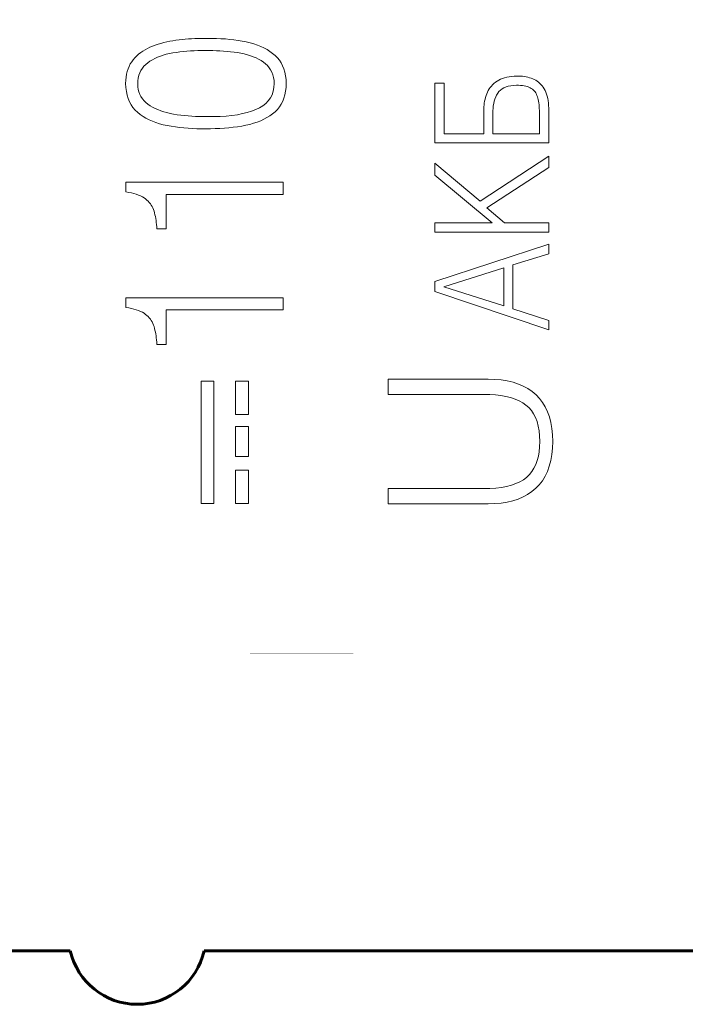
# Model space of a CAD drawing. Header units: millimetres. Extents: x 0 to 420, y 0 to 297.
# Tile 26 of 66: x 94 to 104, y 182 to 197. Entities that reach past the tile are written whole.
import ezdxf

# ---------------------------------------------------------------- set-up
doc = ezdxf.new("R2010")
doc.units = ezdxf.units.MM
for name, pattern in [('K5LT32769', [6, 4, -2]), ('K5LT_BASIC', [0]), ('K5LT_THIN', [0])]:
    doc.linetypes.add(name, pattern=pattern)
doc.layers.add('Системный слой', color=7, linetype='Continuous')
doc.layers.add('Слой 1', color=6, linetype='Continuous')

msp = doc.modelspace()

# ---------------------------------------------------------------- linework, layer by layer
at = {"layer": 'Системный слой', "linetype": 'K5LT_BASIC', "lineweight": 60}
for p, q in [((90.645, 182.804), (94.795, 182.804)), ((96.795, 182.804), (124.645, 182.804))]:
    msp.add_line(p, q, dxfattribs=at)
at = {"layer": 'Системный слой', "linetype": 'K5LT32769', "const_width": 0.001}
msp.add_lwpolyline([(83.59, 237.156), (134.657, 237.189), (133.928, 187.263), (82.861, 187.23)], close=True, dxfattribs=at)
at = {"layer": 'Системный слой', "linetype": 'K5LT_BASIC', "lineweight": 60}
msp.add_open_spline([(94.795, 182.804), (94.9, 182.336), (95.315, 182.004), (95.795, 182.004), (96.274, 182.004), (96.689, 182.336), (96.795, 182.804)], degree=3, knots=[0, 0, 0, 0, 0.333333, 0.333333, 0.333333, 1, 1, 1, 1], dxfattribs=at)
at = {"layer": 'Слой 1', "linetype": 'K5LT_THIN', "lineweight": 18}
for p, q in [((96.235, 196.382), (96.192, 196.372)), ((96.28, 196.392), (96.235, 196.382)), ((96.325, 196.4), (96.28, 196.392)), ((96.372, 196.407), (96.325, 196.4)), ((96.419, 196.413), (96.372, 196.407)), ((96.466, 196.418), (96.419, 196.413)), ((96.513, 196.422), (96.466, 196.418)), ((96.56, 196.426), (96.513, 196.422)), ((96.607, 196.429), (96.56, 196.426)), ((96.654, 196.431), (96.607, 196.429)), ((96.701, 196.433), (96.654, 196.431)), ((96.748, 196.434), (96.701, 196.433)), ((96.794, 196.435), (96.748, 196.434)), ((96.841, 196.435), (96.794, 196.435)), ((96.91, 196.434), (96.841, 196.435)), ((96.979, 196.433), (96.91, 196.434)), ((97.046, 196.43), (96.979, 196.433)), ((97.112, 196.426), (97.046, 196.43)), ((97.177, 196.42), (97.112, 196.426)), ((97.24, 196.413), (97.177, 196.42)), ((97.303, 196.404), (97.24, 196.413)), ((97.364, 196.394), (97.303, 196.404)), ((97.424, 196.383), (97.364, 196.394)), ((97.482, 196.369), (97.424, 196.383)), ((95.879, 196.245), (95.847, 196.222)), ((95.913, 196.266), (95.879, 196.245)), ((95.948, 196.285), (95.913, 196.266)), ((95.985, 196.303), (95.948, 196.285)), ((96.024, 196.319), (95.985, 196.303)), ((96.065, 196.334), (96.024, 196.319)), ((96.106, 196.348), (96.065, 196.334)), ((96.149, 196.36), (96.106, 196.348)), ((96.192, 196.372), (96.149, 196.36)), ((96.379, 196.225), (96.431, 196.232)), ((96.431, 196.232), (96.484, 196.238)), ((96.484, 196.238), (96.538, 196.243)), ((96.538, 196.243), (96.592, 196.247)), ((96.592, 196.247), (96.647, 196.25)), ((96.647, 196.25), (96.702, 196.252)), ((96.702, 196.252), (96.759, 196.253)), ((96.759, 196.253), (96.816, 196.253)), ((96.816, 196.253), (96.87, 196.253)), ((96.87, 196.253), (96.923, 196.252)), ((96.923, 196.252), (96.977, 196.251)), ((96.977, 196.251), (97.03, 196.248)), ((97.03, 196.248), (97.083, 196.245)), ((97.083, 196.245), (97.136, 196.241)), ((97.136, 196.241), (97.189, 196.235)), ((97.189, 196.235), (97.241, 196.229)), ((97.537, 196.353), (97.482, 196.369)), ((97.59, 196.335), (97.537, 196.353)), ((97.641, 196.315), (97.59, 196.335)), ((97.688, 196.292), (97.641, 196.315)), ((97.734, 196.267), (97.688, 196.292)), ((97.777, 196.24), (97.734, 196.267)), ((97.817, 196.211), (97.777, 196.24)), ((95.712, 196.085), (95.691, 196.052)), ((95.735, 196.116), (95.712, 196.085)), ((95.761, 196.145), (95.735, 196.116)), ((95.788, 196.172), (95.761, 196.145)), ((95.816, 196.198), (95.788, 196.172)), ((95.847, 196.222), (95.816, 196.198)), ((95.952, 196.071), (95.985, 196.094)), ((95.985, 196.094), (96.021, 196.116)), ((96.021, 196.116), (96.058, 196.136)), ((96.058, 196.136), (96.098, 196.154)), ((96.098, 196.154), (96.14, 196.17)), ((96.14, 196.17), (96.183, 196.184)), ((96.183, 196.184), (96.229, 196.197)), ((96.229, 196.197), (96.277, 196.208)), ((96.277, 196.208), (96.327, 196.217)), ((96.327, 196.217), (96.379, 196.225)), ((97.241, 196.229), (97.294, 196.222)), ((97.294, 196.222), (97.344, 196.213)), ((97.344, 196.213), (97.393, 196.203)), ((97.393, 196.203), (97.44, 196.19)), ((97.44, 196.19), (97.485, 196.176)), ((97.485, 196.176), (97.528, 196.161)), ((97.528, 196.161), (97.569, 196.143)), ((97.569, 196.143), (97.608, 196.124)), ((97.608, 196.124), (97.645, 196.103)), ((97.645, 196.103), (97.68, 196.08)), ((97.855, 196.18), (97.817, 196.211)), ((97.889, 196.145), (97.855, 196.18)), ((97.919, 196.108), (97.889, 196.145)), ((97.945, 196.068), (97.919, 196.108)), ((95.646, 195.94), (95.636, 195.898)), ((95.658, 195.979), (95.646, 195.94)), ((95.673, 196.016), (95.658, 195.979)), ((95.691, 196.052), (95.673, 196.016)), ((95.834, 195.92), (95.85, 195.955)), ((95.85, 195.955), (95.871, 195.988)), ((95.871, 195.988), (95.894, 196.018)), ((95.894, 196.018), (95.921, 196.046)), ((95.921, 196.046), (95.952, 196.071)), ((97.68, 196.08), (97.712, 196.055)), ((97.712, 196.055), (97.741, 196.028)), ((97.741, 196.028), (97.767, 195.997)), ((97.767, 195.997), (97.788, 195.964)), ((97.788, 195.964), (97.806, 195.929)), ((97.967, 196.024), (97.945, 196.068)), ((97.986, 195.978), (97.967, 196.024)), ((98.001, 195.928), (97.986, 195.978)), ((95.623, 195.809), (95.621, 195.762)), ((95.628, 195.855), (95.623, 195.809)), ((95.636, 195.898), (95.628, 195.855)), ((95.802, 195.755), (95.805, 195.8)), ((95.805, 195.8), (95.811, 195.842)), ((95.811, 195.842), (95.821, 195.883)), ((95.821, 195.883), (95.834, 195.92)), ((97.806, 195.929), (97.82, 195.891)), ((97.82, 195.891), (97.831, 195.85)), ((97.831, 195.85), (97.838, 195.807)), ((97.838, 195.807), (97.841, 195.762)), ((98.011, 195.876), (98.001, 195.928)), ((98.018, 195.82), (98.011, 195.876)), ((98.021, 195.762), (98.018, 195.82)), ((101.169, 195.796), (101.146, 195.78)), ((101.194, 195.812), (101.169, 195.796)), ((101.221, 195.825), (101.194, 195.812)), ((101.251, 195.837), (101.221, 195.825)), ((101.282, 195.847), (101.251, 195.837)), ((101.315, 195.856), (101.282, 195.847)), ((101.35, 195.862), (101.315, 195.856)), ((101.387, 195.867), (101.35, 195.862)), ((101.425, 195.87), (101.387, 195.867)), ((101.466, 195.872), (101.425, 195.87)), ((101.495, 195.871), (101.466, 195.872)), ((101.523, 195.87), (101.495, 195.871)), ((101.55, 195.868), (101.523, 195.87)), ((101.577, 195.864), (101.55, 195.868)), ((101.603, 195.859), (101.577, 195.864)), ((101.629, 195.854), (101.603, 195.859)), ((101.654, 195.847), (101.629, 195.854)), ((101.678, 195.839), (101.654, 195.847)), ((101.702, 195.83), (101.678, 195.839)), ((101.726, 195.82), (101.702, 195.83)), ((101.748, 195.808), (101.726, 195.82)), ((101.769, 195.794), (101.748, 195.808)), ((101.789, 195.779), (101.769, 195.794)), ((95.621, 195.762), (95.625, 195.7)), ((95.625, 195.7), (95.632, 195.642)), ((95.805, 195.712), (95.802, 195.755)), ((95.811, 195.672), (95.805, 195.712)), ((95.821, 195.634), (95.811, 195.672)), ((97.825, 195.645), (97.808, 195.593)), ((97.836, 195.701), (97.825, 195.645)), ((97.841, 195.762), (97.836, 195.701)), ((98.001, 195.593), (98.012, 195.646)), ((98.012, 195.646), (98.018, 195.702)), ((98.018, 195.702), (98.021, 195.762)), ((100.378, 195.766), (100.241, 195.766)), ((100.241, 195.766), (100.241, 194.872)), ((100.378, 195.009), (100.378, 195.766)), ((101.039, 195.656), (101.026, 195.631)), ((101.053, 195.679), (101.039, 195.656)), ((101.068, 195.701), (101.053, 195.679)), ((101.085, 195.722), (101.068, 195.701)), ((101.104, 195.742), (101.085, 195.722)), ((101.124, 195.762), (101.104, 195.742)), ((101.146, 195.78), (101.124, 195.762)), ((101.198, 195.639), (101.219, 195.661)), ((101.219, 195.661), (101.244, 195.68)), ((101.244, 195.68), (101.272, 195.696)), ((101.272, 195.696), (101.304, 195.709)), ((101.304, 195.709), (101.338, 195.72)), ((101.338, 195.72), (101.376, 195.727)), ((101.376, 195.727), (101.416, 195.732)), ((101.416, 195.732), (101.46, 195.735)), ((101.46, 195.735), (101.492, 195.734)), ((101.492, 195.734), (101.522, 195.732)), ((101.522, 195.732), (101.55, 195.73)), ((101.55, 195.73), (101.576, 195.726)), ((101.576, 195.726), (101.601, 195.72)), ((101.601, 195.72), (101.623, 195.714)), ((101.623, 195.714), (101.644, 195.706)), ((101.644, 195.706), (101.664, 195.698)), ((101.664, 195.698), (101.681, 195.688)), ((101.681, 195.688), (101.697, 195.676)), ((101.697, 195.676), (101.711, 195.664)), ((101.711, 195.664), (101.725, 195.65)), ((101.725, 195.65), (101.737, 195.635)), ((101.808, 195.763), (101.789, 195.779)), ((101.826, 195.745), (101.808, 195.763)), ((101.843, 195.725), (101.826, 195.745)), ((101.859, 195.704), (101.843, 195.725)), ((101.874, 195.681), (101.859, 195.704)), ((101.887, 195.657), (101.874, 195.681)), ((101.899, 195.63), (101.887, 195.657)), ((95.632, 195.642), (95.644, 195.587)), ((95.644, 195.587), (95.659, 195.536)), ((95.659, 195.536), (95.679, 195.488)), ((95.834, 195.598), (95.821, 195.634)), ((95.851, 195.565), (95.834, 195.598)), ((95.872, 195.533), (95.851, 195.565)), ((95.896, 195.504), (95.872, 195.533)), ((95.923, 195.477), (95.896, 195.504)), ((97.753, 195.501), (97.716, 195.462)), ((97.784, 195.545), (97.753, 195.501)), ((97.808, 195.593), (97.784, 195.545)), ((97.968, 195.496), (97.986, 195.543)), ((97.986, 195.543), (98.001, 195.593)), ((100.984, 195.497), (100.979, 195.469)), ((100.99, 195.525), (100.984, 195.497)), ((100.998, 195.552), (100.99, 195.525)), ((101.006, 195.579), (100.998, 195.552)), ((101.016, 195.606), (101.006, 195.579)), ((101.026, 195.631), (101.016, 195.606)), ((101.12, 195.463), (101.128, 195.497)), ((101.128, 195.497), (101.138, 195.529)), ((101.138, 195.529), (101.15, 195.559)), ((101.15, 195.559), (101.163, 195.587)), ((101.163, 195.587), (101.179, 195.614)), ((101.179, 195.614), (101.198, 195.639)), ((101.737, 195.635), (101.748, 195.619)), ((101.748, 195.619), (101.758, 195.602)), ((101.758, 195.602), (101.766, 195.583)), ((101.766, 195.583), (101.773, 195.563)), ((101.773, 195.563), (101.779, 195.542)), ((101.779, 195.542), (101.785, 195.52)), ((101.785, 195.52), (101.789, 195.496)), ((101.91, 195.602), (101.899, 195.63)), ((101.919, 195.572), (101.91, 195.602)), ((101.926, 195.539), (101.919, 195.572)), ((101.932, 195.505), (101.926, 195.539)), ((101.937, 195.469), (101.932, 195.505)), ((95.679, 195.488), (95.703, 195.443)), ((95.703, 195.443), (95.731, 195.402)), ((95.731, 195.402), (95.763, 195.364)), ((95.763, 195.364), (95.799, 195.33)), ((95.955, 195.452), (95.923, 195.477)), ((95.989, 195.429), (95.955, 195.452)), ((96.025, 195.408), (95.989, 195.429)), ((96.063, 195.388), (96.025, 195.408)), ((96.104, 195.37), (96.063, 195.388)), ((96.147, 195.354), (96.104, 195.37)), ((96.191, 195.339), (96.147, 195.354)), ((97.566, 195.37), (97.504, 195.347)), ((97.622, 195.396), (97.566, 195.37)), ((97.672, 195.427), (97.622, 195.396)), ((97.716, 195.462), (97.672, 195.427)), ((97.855, 195.339), (97.889, 195.374)), ((97.889, 195.374), (97.919, 195.411)), ((97.919, 195.411), (97.945, 195.452)), ((97.945, 195.452), (97.968, 195.496)), ((100.972, 195.411), (100.971, 195.382)), ((100.971, 195.382), (100.971, 195.352)), ((100.971, 195.352), (100.971, 195.009)), ((100.975, 195.44), (100.972, 195.411)), ((100.979, 195.469), (100.975, 195.44)), ((101.108, 195.352), (101.11, 195.391)), ((101.108, 195.311), (101.108, 195.352)), ((101.11, 195.391), (101.114, 195.428)), ((101.114, 195.428), (101.12, 195.463)), ((101.789, 195.496), (101.793, 195.471)), ((101.793, 195.471), (101.797, 195.444)), ((101.797, 195.444), (101.799, 195.417)), ((101.799, 195.417), (101.801, 195.388)), ((101.801, 195.388), (101.802, 195.357)), ((101.802, 195.357), (101.803, 195.326)), ((101.939, 195.43), (101.937, 195.469)), ((101.941, 195.39), (101.939, 195.43)), ((101.941, 194.872), (101.941, 195.39)), ((95.799, 195.33), (95.839, 195.298)), ((95.839, 195.298), (95.881, 195.269)), ((95.881, 195.269), (95.925, 195.243)), ((95.925, 195.243), (95.972, 195.218)), ((95.972, 195.218), (96.021, 195.196)), ((96.238, 195.325), (96.191, 195.339)), ((96.287, 195.314), (96.238, 195.325)), ((96.338, 195.304), (96.287, 195.314)), ((96.391, 195.295), (96.338, 195.304)), ((96.445, 195.288), (96.391, 195.295)), ((96.499, 195.282), (96.445, 195.288)), ((96.554, 195.276), (96.499, 195.282)), ((96.61, 195.272), (96.554, 195.276)), ((96.667, 195.269), (96.61, 195.272)), ((96.724, 195.267), (96.667, 195.269)), ((96.782, 195.266), (96.724, 195.267)), ((96.841, 195.266), (96.782, 195.266)), ((96.94, 195.266), (96.841, 195.266)), ((97.035, 195.269), (96.94, 195.266)), ((97.125, 195.275), (97.035, 195.269)), ((97.21, 195.284), (97.125, 195.275)), ((97.291, 195.295), (97.21, 195.284)), ((97.367, 195.31), (97.291, 195.295)), ((97.438, 195.327), (97.367, 195.31)), ((97.504, 195.347), (97.438, 195.327)), ((97.588, 195.184), (97.639, 195.204)), ((97.639, 195.204), (97.687, 195.227)), ((97.687, 195.227), (97.733, 195.251)), ((97.733, 195.251), (97.776, 195.278)), ((97.776, 195.278), (97.817, 195.308)), ((97.817, 195.308), (97.855, 195.339)), ((101.108, 195.009), (101.108, 195.311)), ((101.803, 195.326), (101.803, 195.293)), ((101.803, 195.293), (101.803, 195.009)), ((96.021, 195.196), (96.073, 195.176)), ((96.073, 195.176), (96.128, 195.159)), ((96.128, 195.159), (96.184, 195.144)), ((96.184, 195.144), (96.244, 195.131)), ((96.244, 195.131), (96.304, 195.121)), ((96.304, 195.121), (96.365, 195.111)), ((96.365, 195.111), (96.427, 195.104)), ((96.427, 195.104), (96.49, 195.097)), ((96.49, 195.097), (96.554, 195.092)), ((96.554, 195.092), (96.618, 195.088)), ((96.618, 195.088), (96.683, 195.085)), ((96.683, 195.085), (96.749, 195.084)), ((96.749, 195.084), (96.816, 195.084)), ((96.816, 195.084), (96.888, 195.084)), ((96.888, 195.084), (96.96, 195.086)), ((96.96, 195.086), (97.029, 195.089)), ((97.029, 195.089), (97.098, 195.093)), ((97.098, 195.093), (97.165, 195.099)), ((97.165, 195.099), (97.23, 195.106)), ((97.23, 195.106), (97.295, 195.115)), ((97.295, 195.115), (97.357, 195.125)), ((97.357, 195.125), (97.419, 195.136)), ((97.419, 195.136), (97.478, 195.15)), ((97.478, 195.15), (97.534, 195.166)), ((97.534, 195.166), (97.588, 195.184)), ((100.971, 195.009), (100.378, 195.009)), ((101.803, 195.009), (101.108, 195.009)), ((100.241, 194.872), (101.941, 194.872)), ((101.941, 194.673), (100.917, 194.002)), ((101.941, 194.505), (101.941, 194.673)), ((100.917, 194.002), (100.241, 194.572)), ((100.241, 194.572), (100.241, 194.393)), ((101.018, 193.903), (101.941, 194.505)), ((100.241, 194.393), (101.098, 193.677)), ((97.974, 194.285), (95.624, 194.285)), ((95.624, 194.285), (95.624, 194.141)), ((97.974, 194.103), (97.974, 194.285)), ((95.624, 194.141), (95.667, 194.133)), ((95.667, 194.133), (95.707, 194.125)), ((95.707, 194.125), (95.745, 194.116)), ((95.745, 194.116), (95.78, 194.105)), ((95.78, 194.105), (95.813, 194.093)), ((95.813, 194.093), (95.843, 194.081)), ((95.843, 194.081), (95.871, 194.067)), ((95.871, 194.067), (95.896, 194.053)), ((95.896, 194.053), (95.919, 194.037)), ((95.919, 194.037), (95.939, 194.02)), ((96.227, 193.588), (96.227, 194.103)), ((96.227, 194.103), (97.974, 194.103)), ((95.939, 194.02), (95.958, 194.003)), ((95.958, 194.003), (95.975, 193.985)), ((95.975, 193.985), (95.991, 193.965)), ((95.991, 193.965), (96.005, 193.945)), ((96.005, 193.945), (96.018, 193.923)), ((96.018, 193.923), (96.029, 193.901)), ((96.029, 193.901), (96.038, 193.877)), ((101.283, 193.677), (101.018, 193.903)), ((96.038, 193.877), (96.046, 193.853)), ((96.046, 193.853), (96.053, 193.827)), ((96.053, 193.827), (96.06, 193.8)), ((96.06, 193.8), (96.066, 193.773)), ((96.066, 193.773), (96.071, 193.744)), ((96.071, 193.744), (96.076, 193.715)), ((96.076, 193.715), (96.08, 193.685)), ((96.08, 193.685), (96.083, 193.653)), ((96.083, 193.653), (96.086, 193.621)), ((96.086, 193.621), (96.088, 193.588)), ((96.088, 193.588), (96.227, 193.588)), ((100.241, 193.677), (100.241, 193.54)), ((101.098, 193.677), (100.241, 193.677)), ((101.941, 193.677), (101.283, 193.677)), ((101.941, 193.54), (101.941, 193.677)), ((100.241, 193.54), (101.941, 193.54)), ((101.941, 193.358), (100.241, 192.804)), ((101.941, 193.218), (101.941, 193.358)), ((101.407, 193.052), (101.941, 193.218)), ((100.376, 192.722), (101.27, 193.005)), ((101.27, 193.005), (101.27, 192.44)), ((101.407, 192.393), (101.407, 193.052)), ((100.241, 192.804), (100.241, 192.651)), ((101.27, 192.44), (100.376, 192.722)), ((97.974, 192.56), (95.624, 192.56)), ((95.624, 192.56), (95.624, 192.416)), ((97.974, 192.378), (97.974, 192.56)), ((100.241, 192.651), (101.941, 192.082)), ((95.624, 192.416), (95.667, 192.409)), ((95.667, 192.409), (95.707, 192.4)), ((95.707, 192.4), (95.745, 192.391)), ((95.745, 192.391), (95.78, 192.38)), ((95.78, 192.38), (95.813, 192.369)), ((95.813, 192.369), (95.843, 192.356)), ((95.843, 192.356), (95.871, 192.342)), ((95.871, 192.342), (95.896, 192.328)), ((95.896, 192.328), (95.919, 192.312)), ((95.919, 192.312), (95.939, 192.296)), ((95.939, 192.296), (95.958, 192.278)), ((95.958, 192.278), (95.975, 192.26)), ((96.227, 191.863), (96.227, 192.378)), ((96.227, 192.378), (97.974, 192.378)), ((101.941, 192.222), (101.407, 192.393)), ((95.975, 192.26), (95.991, 192.24)), ((95.991, 192.24), (96.005, 192.22)), ((96.005, 192.22), (96.018, 192.198)), ((96.018, 192.198), (96.029, 192.176)), ((96.029, 192.176), (96.038, 192.152)), ((96.038, 192.152), (96.046, 192.128)), ((96.046, 192.128), (96.053, 192.102)), ((101.941, 192.082), (101.941, 192.222)), ((96.053, 192.102), (96.06, 192.076)), ((96.06, 192.076), (96.066, 192.048)), ((96.066, 192.048), (96.071, 192.02)), ((96.071, 192.02), (96.076, 191.99)), ((96.076, 191.99), (96.08, 191.96)), ((96.08, 191.96), (96.083, 191.929)), ((96.083, 191.929), (96.086, 191.896)), ((96.086, 191.896), (96.088, 191.863)), ((96.088, 191.863), (96.227, 191.863)), ((96.751, 189.487), (96.751, 191.314)), ((96.751, 191.314), (96.941, 191.314)), ((96.941, 191.314), (96.941, 189.487)), ((97.264, 190.817), (97.264, 191.314)), ((97.264, 191.314), (97.458, 191.314)), ((97.458, 191.314), (97.458, 190.817)), ((101.035, 191.343), (99.541, 191.343)), ((99.541, 191.343), (99.541, 191.115)), ((101.137, 191.34), (101.035, 191.343)), ((101.233, 191.331), (101.137, 191.34)), ((101.323, 191.317), (101.233, 191.331)), ((101.408, 191.297), (101.323, 191.317)), ((101.488, 191.271), (101.408, 191.297)), ((101.562, 191.239), (101.488, 191.271)), ((101.631, 191.202), (101.562, 191.239)), ((99.541, 191.115), (100.968, 191.115)), ((100.968, 191.115), (101.06, 191.114)), ((101.06, 191.114), (101.146, 191.109)), ((101.146, 191.109), (101.227, 191.1)), ((101.227, 191.1), (101.303, 191.086)), ((101.303, 191.086), (101.373, 191.069)), ((101.694, 191.159), (101.631, 191.202)), ((101.752, 191.11), (101.694, 191.159)), ((101.804, 191.055), (101.752, 191.11)), ((101.373, 191.069), (101.438, 191.047)), ((101.438, 191.047), (101.498, 191.021)), ((101.498, 191.021), (101.553, 190.991)), ((101.553, 190.991), (101.602, 190.957)), ((101.602, 190.957), (101.645, 190.918)), ((101.85, 190.995), (101.804, 191.055)), ((101.889, 190.929), (101.85, 190.995)), ((97.458, 190.817), (97.264, 190.817)), ((101.645, 190.918), (101.683, 190.874)), ((101.683, 190.874), (101.716, 190.825)), ((101.716, 190.825), (101.744, 190.77)), ((101.923, 190.857), (101.889, 190.929)), ((101.951, 190.78), (101.923, 190.857)), ((101.744, 190.77), (101.767, 190.709)), ((101.767, 190.709), (101.785, 190.643)), ((101.785, 190.643), (101.797, 190.572)), ((101.973, 190.697), (101.951, 190.78)), ((101.988, 190.608), (101.973, 190.697)), ((97.264, 190.19), (97.264, 190.637)), ((97.264, 190.637), (97.458, 190.637)), ((97.458, 190.637), (97.458, 190.19)), ((101.797, 190.572), (101.805, 190.495)), ((101.998, 190.513), (101.988, 190.608)), ((102.002, 190.413), (101.998, 190.513)), ((101.805, 190.495), (101.807, 190.413)), ((101.807, 190.413), (101.805, 190.334)), ((101.998, 190.311), (102.002, 190.413)), ((101.799, 190.26), (101.787, 190.191)), ((101.805, 190.334), (101.799, 190.26)), ((101.972, 190.126), (101.988, 190.216)), ((101.988, 190.216), (101.998, 190.311)), ((97.458, 190.19), (97.264, 190.19)), ((101.748, 190.067), (101.721, 190.012)), ((101.77, 190.126), (101.748, 190.067)), ((101.787, 190.191), (101.77, 190.126)), ((101.95, 190.042), (101.972, 190.126)), ((97.264, 189.487), (97.264, 189.984)), ((97.264, 189.984), (97.458, 189.984)), ((97.458, 189.984), (97.458, 189.487)), ((101.652, 189.917), (101.61, 189.876)), ((101.689, 189.962), (101.652, 189.917)), ((101.721, 190.012), (101.689, 189.962)), ((101.888, 189.893), (101.922, 189.965)), ((101.922, 189.965), (101.95, 190.042)), ((101.384, 189.76), (101.313, 189.741)), ((101.45, 189.783), (101.384, 189.76)), ((101.509, 189.81), (101.45, 189.783)), ((101.563, 189.841), (101.509, 189.81)), ((101.61, 189.876), (101.563, 189.841)), ((101.749, 189.713), (101.801, 189.767)), ((101.801, 189.767), (101.848, 189.827)), ((101.848, 189.827), (101.888, 189.893)), ((100.968, 189.71), (99.541, 189.71)), ((99.541, 189.71), (99.541, 189.482)), ((101.063, 189.711), (100.968, 189.71)), ((101.153, 189.717), (101.063, 189.711)), ((101.236, 189.727), (101.153, 189.717)), ((101.313, 189.741), (101.236, 189.727)), ((101.558, 189.584), (101.627, 189.621)), ((101.627, 189.621), (101.69, 189.664)), ((101.69, 189.664), (101.749, 189.713)), ((96.941, 189.487), (96.751, 189.487)), ((97.458, 189.487), (97.264, 189.487)), ((99.541, 189.482), (101.035, 189.482)), ((101.035, 189.482), (101.135, 189.485)), ((101.135, 189.485), (101.23, 189.493)), ((101.23, 189.493), (101.32, 189.507)), ((101.32, 189.507), (101.404, 189.527)), ((101.404, 189.527), (101.484, 189.553)), ((101.484, 189.553), (101.558, 189.584))]:
    msp.add_line(p, q, dxfattribs=at)

doc.saveas('drawing.dxf')
